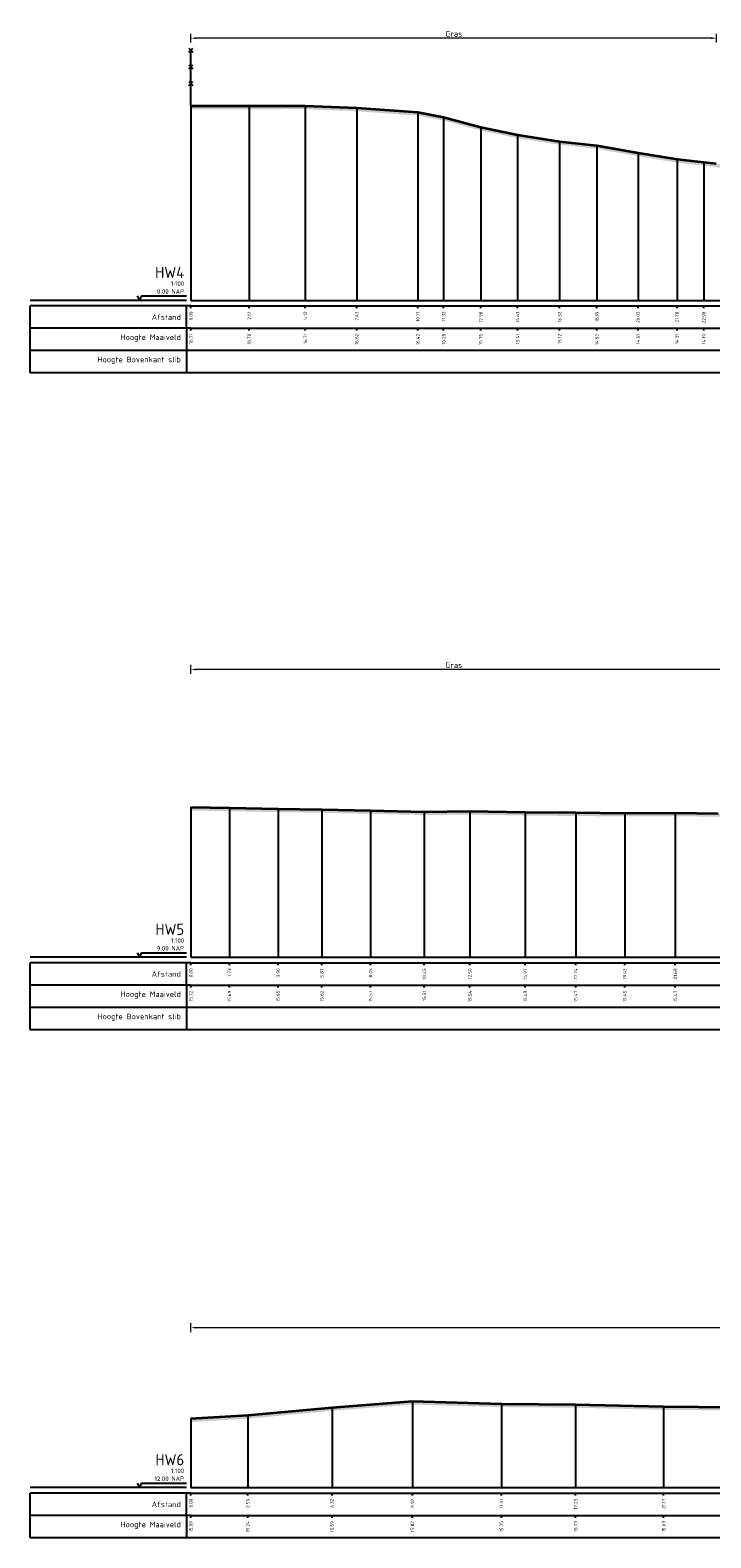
# Model space of a CAD drawing. Header units: metres. Extents: x 197883 to 206898, y 361907 to 364395.
# Tile 123 of 256: x 205777 to 205807, y 363286 to 363353. Entities that reach past the tile are written whole.
import ezdxf
from ezdxf.enums import TextEntityAlignment as Align

# ---------------------------------------------------------------- set-up
doc = ezdxf.new("R2010")
doc.units = ezdxf.units.M
doc.header["$PDMODE"] = 35
doc.header["$PDSIZE"] = 0.075
for name, color, linetype, lineweight in [('B-ME-IE-TERREINAFSCHEIDING_KUNSTMATIG_RASTERHEKWERK-SD', 20, 'Continuous', 25), ('X-ME-AL-PROFIEL_HUIDIG MAAIVELD-GD', 252, 'Continuous', 0), ('X-XX-AL-DETAIL1-M', 7, 'Continuous', 18), ('X-XX-AL-DWARSPROFIEL_PROFIELLIJN MAAIVELD-GD', 8, 'Continuous', 35)]:
    doc.layers.add(name, color=color, linetype=linetype, lineweight=lineweight)
doc.layers.add('X-ME-AL-PROFIELRASTER-S', color=7, linetype='Continuous')
doc.styles.add('NLCS-ISO-ANNOTATIVE-T18', font='NLCS-ISO.ttf', dxfattribs={"height": 1.8})
doc.styles.add('NLCS-ISO-M100-T25', font='NLCS-ISO.ttf', dxfattribs={"height": 0.25})
doc.dimstyles.new('NLCS-M100-T25-PIJL_L2_H1', dxfattribs={"dimscale": 0.1, "dimtxt": 2.5, "dimasz": 2.5, "dimexe": 2, "dimexo": 2, "dimgap": 0.7, "dimtad": 1, "dimzin": 0, "dimdsep": 46, "dimtxsty": 'NLCS-ISO-M100-T25', "dimcen": 0, "dimdle": 2, "dimclrd": 256, "dimclre": 256, "dimclrt": 256, "dimadec": 1, "dimazin": 0, "dimtfac": 1, "dimtdec": 3, "dimtofl": 0, "dimtmove": 0, "dimatfit": 3, "dimfxl": 2, "dimfxlon": 1, "dimtfillclr": 256, "dimtolj": 1, "dimtzin": 0, "dimlwd": -1, "dimlwe": -1, "dimarcsym": 0})

# ---------------------------------------------------------------- blocks, each defined once
blk = doc.blocks.new('SAL-PROFIELRASTER-D')
at = {"color": 0, "linetype": 'ByBlock', "lineweight": -2, "flags": 128}
for points in [[(-2, 0), (-72, 0)], [(-24, 2), (-23, 0), (-22, 2), (-2, 2)], [(-72, -12.5), (-72, -2.5)], [(0, -2.5), (-72, -2.5)], [(-2, -12.5), (-2, -2.5)], [(0, -12.5), (-72, -12.5)]]:
    blk.add_lwpolyline(points, dxfattribs=at)
at = {"color": 0, "linetype": 'ByBlock', "lineweight": -2, "style": 'NLCS-ISO-ANNOTATIVE-T18'}
blk.add_text('NAP', height=2, dxfattribs=at).set_placement((-3, 3), align=Align.RIGHT)
blk.add_text('Afstand', height=2.5, dxfattribs=at).set_placement((-4.5, -7.5), align=Align.MIDDLE_RIGHT)
for tag, height, p in [('PROFIELNR', 5, (-3, 10)), ('SCHAAL', 2, (-3, 6.5)), ('NAP', 2, (-9.94, 3))]:
    blk.add_attdef(tag, text='', height=height, dxfattribs=at).set_placement(p, align=Align.RIGHT)
blk = doc.blocks.new('SAL-PROFIELRASTER_BALK_EIND1-D')
at = {"color": 0, "linetype": 'ByBlock', "lineweight": -2, "flags": 128}
for points in [[(0, 0), (1, 0)], [(0, -2.5), (1, -2.5)], [(0, -12.5), (1, -12.5)]]:
    blk.add_lwpolyline(points, dxfattribs=at)
blk = doc.blocks.new('SAL-PROFIELRASTER_BALK-D')
at = {"color": 0, "linetype": 'ByBlock', "lineweight": -2}
for p, q in [((-72, -12.5), (-72, -2.5)), ((-2, -2.5), (-2, -12.5)), ((0, -12.5), (-72, -12.5))]:
    blk.add_line(p, q, dxfattribs=at)
at = {"color": 0, "linetype": 'ByBlock', "lineweight": -2, "style": 'NLCS-ISO-ANNOTATIVE-T18'}
for tag, height, p in [('TITEL1', 2.5, (-4.5, -6.5)), ('TITEL2', 1.5, (-4.5, -9.5))]:
    blk.add_attdef(tag, text='', height=height, dxfattribs=at).set_placement(p, align=Align.MIDDLE_RIGHT)
blk = doc.blocks.new('SAL-PROFIELRASTER_BALK_EIND2-D')
at = {"color": 0, "linetype": 'ByBlock', "lineweight": -2}
blk.add_line((1, -12.5), (0, -12.5), dxfattribs=at)
blk = doc.blocks.new('SAL-PROFIELRASTER_BALK_DATA-D')
at = {"color": 0, "linetype": 'ByBlock', "lineweight": -2}
blk.add_lwpolyline([(0, -3.5), (0, -2.5)], dxfattribs=at)
at = {"color": 0, "linetype": 'ByBlock', "lineweight": -2, "style": 'NLCS-ISO-ANNOTATIVE-T18'}
blk.add_attdef('GETAL', text='', height=1.5, rotation=90, dxfattribs=at).set_placement((0.75, -5), align=Align.RIGHT)
blk = doc.blocks.new('SAL-PROFIELRASTER_AANHAAL-D')
at = {"color": 9, "linetype": 'ByBlock', "lineweight": -2, "flags": 128}
blk.add_lwpolyline([(0, 1), (0, 0)], dxfattribs=at)
blk = doc.blocks.new('*D16')
at = {"layer": 'Defpoints', "color": 0, "transparency": 16777216}
for p in [(205783.859, 363295.171), (205783.859, 363288.012), (206058.694, 363288.012)]:
    blk.add_point(p, dxfattribs=at)
at = {"layer": 'X-XX-AL-DETAIL1-M', "color": 253, "transparency": 16777216}
for p, q in [((205783.859, 363294.971), (205783.859, 363295.371)), ((206058.444, 363295.171), (205784.109, 363295.171)), ((206058.694, 363294.971), (206058.694, 363295.371))]:
    blk.add_line(p, q, dxfattribs=at)
for points in [[(205784.109, 363295.213), (205784.109, 363295.129), (205783.859, 363295.171)], [(206058.444, 363295.213), (206058.444, 363295.129), (206058.694, 363295.171)]]:
    blk.add_solid(points, dxfattribs=at)
at = {"layer": 'X-XX-AL-DETAIL1-M', "color": 253, "transparency": 16777216, "insert": (205861.611, 363295.366), "char_height": 0.25, "attachment_point": 5, "style": 'NLCS-ISO-M100-T25'}
blk.add_mtext('\\A1;Gras', dxfattribs=at)
blk = doc.blocks.new('SIE-RASTERHEKWERK-SOD')
at = {"flags": 128}
for points in [[(-0.035, 1.035), (0.035, 0.965)], [(-0.035, 0.965), (0, 1), (0.035, 1.035)], [(0, 0), (0, 1)], [(-0.035, 0.735), (0.035, 0.665)], [(-0.035, 0.665), (0, 0.7), (0.035, 0.735)], [(-0.035, 0.435), (0.035, 0.365)], [(-0.035, 0.365), (0, 0.4), (0.035, 0.435)]]:
    blk.add_lwpolyline(points, dxfattribs=at)
blk = doc.blocks.new('*D66')
at = {"layer": 'Defpoints', "color": 0, "transparency": 16777216}
for p in [(205783.859, 363352.901), (205807.406, 363346.125), (205783.859, 363340.017)]:
    blk.add_point(p, dxfattribs=at)
at = {"layer": 'X-XX-AL-DETAIL1-M', "color": 253, "transparency": 16777216}
for p, q in [((205783.859, 363352.701), (205783.859, 363353.101)), ((205807.406, 363352.701), (205807.406, 363353.101)), ((205807.156, 363352.901), (205784.109, 363352.901))]:
    blk.add_line(p, q, dxfattribs=at)
for points in [[(205784.109, 363352.943), (205784.109, 363352.859), (205783.859, 363352.901)], [(205807.156, 363352.943), (205807.156, 363352.859), (205807.406, 363352.901)]]:
    blk.add_solid(points, dxfattribs=at)
at = {"layer": 'X-XX-AL-DETAIL1-M', "color": 253, "transparency": 16777216, "insert": (205795.633, 363353.096), "char_height": 0.25, "attachment_point": 5, "style": 'NLCS-ISO-M100-T25'}
blk.add_mtext('\\A1;Gras', dxfattribs=at)
blk = doc.blocks.new('*D69')
at = {"layer": 'Defpoints', "color": 0, "transparency": 16777216}
for p in [(205783.859, 363324.639), (205811.547, 363316.842), (205783.859, 363311.755)]:
    blk.add_point(p, dxfattribs=at)
at = {"layer": 'X-XX-AL-DETAIL1-M', "color": 253, "transparency": 16777216}
for p, q in [((205783.859, 363324.439), (205783.859, 363324.839)), ((205811.547, 363324.439), (205811.547, 363324.839)), ((205811.297, 363324.639), (205784.109, 363324.639))]:
    blk.add_line(p, q, dxfattribs=at)
for points in [[(205784.109, 363324.68), (205784.109, 363324.597), (205783.859, 363324.639)], [(205811.297, 363324.68), (205811.297, 363324.597), (205811.547, 363324.639)]]:
    blk.add_solid(points, dxfattribs=at)
at = {"layer": 'X-XX-AL-DETAIL1-M', "color": 253, "transparency": 16777216, "insert": (205795.633, 363324.834), "char_height": 0.25, "attachment_point": 5, "style": 'NLCS-ISO-M100-T25'}
blk.add_mtext('\\A1;Gras', dxfattribs=at)

msp = doc.modelspace()

# ---------------------------------------------------------------- hatches: boundary and pattern name
at = {"layer": 'X-ME-AL-PROFIEL_HUIDIG MAAIVELD-GD'}
h = msp.add_hatch(dxfattribs=at)
h.set_pattern_fill('AGR-MAAIVELD', color=256, scale=0.05, pattern_type=2)
h.set_pattern_definition([(45, (2.30706, -917.14647), (-0.25000007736, 0.25000007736), []), (45, (2.27135, -917.11076), (0, 0.50000015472), [0.3535535, -0.3535535]), (45, (2.23564, -917.07504), (0, 0.50000015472), [0.3535535, -0.3535535]), (45, (2.19942, -917.03883), (0, 0.50000015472), [0.3535535, -0.3535535]), (45, (2.1642, -917.0036), (0, 0.50000015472), [0.3535535, -0.3535535]), (45, (2.1285, -916.9679), (0, 0.50000015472), [0.3535535, -0.3535535]), (45, (2.09278, -916.9322), (0, 0.50000015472), [0.3535535, -0.3535535]), (315, (2.30706, -917.14647), (0.25000007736, 0.25000007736), []), (315, (2.34278, -917.11076), (0.50000015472, -1e-16), [0.3535535, -0.3535535]), (315, (2.3785, -917.07504), (0.50000015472, -1e-16), [0.3535535, -0.3535535]), (315, (2.4147, -917.03883), (0.50000015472, -1e-16), [0.3535535, -0.3535535]), (315, (2.44992, -917.0036), (0.50000015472, -1e-16), [0.3535535, -0.3535535]), (315, (2.48564, -916.9679), (0.50000015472, -1e-16), [0.3535535, -0.3535535]), (315, (2.52135, -916.9322), (0.50000015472, -1e-16), [0.3535535, -0.3535535])])
h.paths.add_polyline_path([(205955.777, 363348.438), (205955.777, 363348.288), (205955.131, 363348.225), (205953.568, 363348.191), (205951.444, 363348.12), (205949.405, 363348.203), (205947.14, 363348.225), (205944.734, 363348.383), (205941.739, 363348.217), (205940.524, 363348.002), (205939.05, 363347.835), (205937.911, 363347.375), (205936.724, 363347.089), (205935.893, 363346.996), (205934.784, 363346.888), (205933.992, 363346.959), (205932.797, 363346.849), (205930.308, 363346.783), (205927.586, 363346.573), (205923.696, 363346.261), (205918.682, 363345.98), (205913.108, 363345.723), (205908.226, 363345.167), (205901.352, 363344.704), (205895.678, 363345.017), (205892.494, 363345.396), (205888.26, 363345.422), (205883.877, 363345.366), (205878.403, 363344.993), (205871.748, 363344.673), (205866.136, 363343.684), (205862.225, 363343.66), (205857.945, 363343.603), (205850.934, 363343.696), (205848.351, 363343.62), (205843.127, 363343.72), (205837.674, 363343.793), (205831.655, 363343.852), (205826.807, 363344.083), (205821.389, 363344.603), (205815.85, 363346.168), (205813.451, 363346.528), (205810.062, 363346.913), (205809.001, 363347.023), (205807.983, 363347.053), (205807.406, 363347.122), (205807.388, 363347.133), (205806.836, 363347.199), (205805.635, 363347.327), (205803.887, 363347.619), (205802.047, 363347.945), (205800.375, 363348.13), (205798.489, 363348.423), (205796.843, 363348.767), (205795.178, 363349.214), (205794.027, 363349.433), (205791.286, 363349.63), (205788.978, 363349.726), (205786.466, 363349.718), (205783.859, 363349.719), (205783.859, 363349.869), (205786.466, 363349.868), (205788.978, 363349.876), (205791.286, 363349.78), (205794.027, 363349.583), (205795.178, 363349.364), (205796.843, 363348.917), (205798.489, 363348.573), (205800.375, 363348.28), (205802.047, 363348.095), (205803.887, 363347.769), (205805.635, 363347.477), (205806.836, 363347.349), (205807.388, 363347.283), (205807.406, 363347.272), (205807.983, 363347.203), (205809.001, 363347.173), (205810.062, 363347.063), (205813.451, 363346.678), (205815.85, 363346.318), (205821.389, 363344.753), (205826.807, 363344.233), (205831.655, 363344.002), (205837.674, 363343.943), (205843.127, 363343.87), (205848.351, 363343.77), (205850.934, 363343.846), (205857.945, 363343.753), (205862.225, 363343.81), (205866.136, 363343.834), (205871.748, 363344.823), (205878.403, 363345.143), (205883.877, 363345.516), (205888.26, 363345.572), (205892.494, 363345.546), (205895.678, 363345.167), (205901.352, 363344.854), (205908.226, 363345.317), (205913.108, 363345.873), (205918.682, 363346.13), (205923.696, 363346.411), (205927.586, 363346.723), (205930.308, 363346.933), (205932.797, 363346.999), (205933.992, 363347.109), (205934.784, 363347.038), (205935.893, 363347.146), (205936.724, 363347.239), (205937.911, 363347.525), (205939.05, 363347.985), (205940.524, 363348.152), (205941.739, 363348.367), (205944.734, 363348.533), (205947.14, 363348.375), (205949.405, 363348.353), (205951.444, 363348.27), (205953.568, 363348.341), (205955.131, 363348.375)])
h = msp.add_hatch(dxfattribs=at)
h.set_pattern_fill('AGR-MAAIVELD', color=256, scale=0.05, pattern_type=2)
h.set_pattern_definition([(45, (0.7585, -907.43716), (-0.25000007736, 0.25000007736), []), (45, (0.72278, -907.40145), (0, 0.50000015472), [0.3535535, -0.3535535]), (45, (0.68707, -907.36573), (0, 0.50000015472), [0.3535535, -0.3535535]), (45, (0.65085, -907.32952), (0, 0.50000015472), [0.3535535, -0.3535535]), (45, (0.61564, -907.2943), (0, 0.50000015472), [0.3535535, -0.3535535]), (45, (0.57992, -907.2586), (0, 0.50000015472), [0.3535535, -0.3535535]), (45, (0.5442, -907.22288), (0, 0.50000015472), [0.3535535, -0.3535535]), (315, (0.7585, -907.43716), (0.25000007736, 0.25000007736), []), (315, (0.7942, -907.40145), (0.50000015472, -1e-16), [0.3535535, -0.3535535]), (315, (0.82992, -907.36573), (0.50000015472, -1e-16), [0.3535535, -0.3535535]), (315, (0.86614, -907.32952), (0.50000015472, -1e-16), [0.3535535, -0.3535535]), (315, (0.90135, -907.2943), (0.50000015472, -1e-16), [0.3535535, -0.3535535]), (315, (0.93707, -907.2586), (0.50000015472, -1e-16), [0.3535535, -0.3535535]), (315, (0.97278, -907.22288), (0.50000015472, -1e-16), [0.3535535, -0.3535535])])
h.paths.add_polyline_path([(205989.776, 363320.06), (205988.056, 363319.704), (205986.32, 363319.242), (205984.461, 363318.84), (205982.677, 363318.67), (205980.743, 363318.678), (205978.392, 363318.522), (205976.431, 363318.126), (205974.215, 363318.065), (205972.028, 363317.957), (205970.071, 363317.621), (205967.749, 363317.605), (205966.781, 363317.305), (205965.201, 363317.027), (205964.384, 363316.937), (205964.272, 363316.848), (205964.266, 363316.729), (205963.896, 363316.709), (205962.933, 363316.656), (205959.28, 363316.517), (205956.396, 363316.393), (205954.075, 363316.386), (205950.812, 363316.339), (205945.465, 363316.112), (205940.37, 363315.943), (205938.909, 363315.814), (205937.272, 363315.852), (205933.473, 363314.723), (205928.859, 363314.56), (205925.803, 363314.728), (205919.735, 363314.828), (205917.211, 363314.802), (205914.452, 363314.71), (205908.902, 363314.875), (205902.81, 363315.303), (205898.796, 363315.107), (205891.161, 363314.426), (205884.458, 363314.205), (205879.794, 363314.186), (205876.071, 363314.298), (205870.865, 363314.286), (205866.311, 363314.184), (205861.701, 363314.175), (205854.332, 363314.208), (205848.692, 363314.356), (205844.852, 363314.462), (205840.029, 363314.576), (205833.959, 363314.865), (205828.768, 363315.259), (205823.124, 363315.337), (205819.815, 363315.622), (205816.992, 363315.806), (205814.29, 363316.196), (205812.525, 363316.469), (205811.894, 363316.648), (205811.547, 363316.842), (205811.194, 363316.965), (205810.2, 363317.138), (205809.004, 363317.591), (205808.226, 363318.084), (205807.479, 363318.193), (205805.553, 363318.222), (205803.289, 363318.208), (205801.099, 363318.229), (205798.832, 363318.249), (205796.356, 363318.291), (205794.312, 363318.269), (205791.904, 363318.329), (205789.726, 363318.373), (205787.762, 363318.402), (205785.587, 363318.444), (205783.859, 363318.471), (205783.859, 363318.321), (205785.587, 363318.294), (205787.762, 363318.252), (205789.726, 363318.223), (205791.904, 363318.179), (205794.312, 363318.119), (205796.356, 363318.141), (205798.832, 363318.099), (205801.099, 363318.079), (205803.289, 363318.058), (205805.553, 363318.072), (205807.479, 363318.043), (205808.226, 363317.934), (205809.004, 363317.441), (205810.2, 363316.988), (205811.194, 363316.815), (205811.547, 363316.692), (205811.894, 363316.498), (205812.525, 363316.319), (205814.29, 363316.046), (205816.992, 363315.656), (205819.815, 363315.472), (205823.124, 363315.187), (205828.768, 363315.109), (205833.959, 363314.715), (205840.029, 363314.426), (205844.852, 363314.312), (205848.692, 363314.206), (205854.332, 363314.058), (205861.701, 363314.025), (205866.311, 363314.034), (205870.865, 363314.136), (205876.071, 363314.148), (205879.794, 363314.036), (205884.458, 363314.055), (205891.161, 363314.276), (205898.796, 363314.957), (205902.81, 363315.153), (205908.902, 363314.725), (205914.452, 363314.56), (205917.211, 363314.652), (205919.735, 363314.678), (205925.803, 363314.578), (205928.859, 363314.41), (205933.473, 363314.573), (205937.272, 363315.702), (205938.909, 363315.664), (205940.37, 363315.793), (205945.465, 363315.962), (205950.812, 363316.189), (205954.075, 363316.236), (205956.396, 363316.243), (205959.28, 363316.367), (205962.933, 363316.506), (205963.896, 363316.559), (205964.266, 363316.579), (205964.272, 363316.698), (205964.384, 363316.787), (205965.201, 363316.877), (205966.781, 363317.155), (205967.749, 363317.455), (205970.071, 363317.471), (205972.028, 363317.807), (205974.215, 363317.915), (205976.431, 363317.976), (205978.392, 363318.372), (205980.743, 363318.528), (205982.677, 363318.52), (205984.461, 363318.69), (205986.32, 363319.092), (205988.056, 363319.554), (205989.776, 363319.91)])
h = msp.add_hatch(dxfattribs=at)
h.set_pattern_fill('AGR-MAAIVELD', color=256, scale=0.05, pattern_type=2)
h.set_pattern_definition([(45, (-3.94736, -889.02297), (-0.25000007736, 0.25000007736), []), (45, (-3.98308, -888.98725), (0, 0.50000015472), [0.3535535, -0.3535535]), (45, (-4.0188, -888.95154), (0, 0.50000015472), [0.3535535, -0.3535535]), (45, (-4.055, -888.91533), (0, 0.50000015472), [0.3535535, -0.3535535]), (45, (-4.09022, -888.8801), (0, 0.50000015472), [0.3535535, -0.3535535]), (45, (-4.12593, -888.8444), (0, 0.50000015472), [0.3535535, -0.3535535]), (45, (-4.16165, -888.8087), (0, 0.50000015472), [0.3535535, -0.3535535]), (315, (-3.94736, -889.02297), (0.25000007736, 0.25000007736), []), (315, (-3.91165, -888.98725), (0.50000015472, -1e-16), [0.3535535, -0.3535535]), (315, (-3.87593, -888.95154), (0.50000015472, -1e-16), [0.3535535, -0.3535535]), (315, (-3.83972, -888.91533), (0.50000015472, -1e-16), [0.3535535, -0.3535535]), (315, (-3.8045, -888.8801), (0.50000015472, -1e-16), [0.3535535, -0.3535535]), (315, (-3.7688, -888.8444), (0.50000015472, -1e-16), [0.3535535, -0.3535535]), (315, (-3.73308, -888.8087), (0.50000015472, -1e-16), [0.3535535, -0.3535535])])
h.paths.add_polyline_path([(206058.694, 363290.517), (206058.694, 363290.367), (206056.755, 363290.344), (206054.901, 363290.559), (206053.026, 363290.897), (206050.638, 363291.015), (206047.564, 363291.197), (206044.231, 363291.35), (206041.149, 363291.375), (206037.967, 363291.355), (206034.783, 363291.329), (206031.68, 363291.34), (206028.204, 363291.334), (206024.446, 363291.309), (206020.86, 363291.314), (206017.365, 363291.274), (206014.154, 363291.277), (206010.9, 363291.213), (206007.775, 363291.247), (206004.054, 363291.235), (206000.955, 363291.229), (205997.534, 363291.265), (205993.818, 363291.268), (205990.491, 363291.283), (205987.308, 363291.275), (205983.739, 363291.301), (205980.111, 363291.323), (205976.164, 363291.341), (205972.273, 363291.39), (205968.629, 363291.414), (205964.898, 363291.393), (205961.325, 363291.435), (205957.4, 363291.411), (205953.448, 363291.458), (205950.008, 363291.464), (205946.852, 363291.438), (205942.859, 363291.48), (205938.899, 363291.457), (205935.142, 363291.462), (205932.026, 363291.499), (205928.492, 363291.48), (205925.201, 363291.498), (205921.953, 363291.487), (205918.218, 363291.503), (205913.983, 363291.49), (205910.799, 363291.503), (205907.127, 363291.488), (205903.465, 363291.472), (205899.561, 363291.511), (205895.673, 363291.485), (205891.741, 363291.497), (205888.026, 363291.502), (205884.191, 363291.511), (205880.676, 363291.492), (205877.137, 363291.462), (205873.384, 363291.468), (205869.43, 363291.48), (205865.38, 363291.504), (205861.505, 363291.514), (205857.725, 363291.494), (205853.644, 363291.521), (205849.613, 363291.526), (205845.684, 363291.516), (205841.774, 363291.509), (205838.288, 363291.495), (205834.645, 363291.498), (205830.823, 363291.515), (205826.896, 363291.501), (205823.072, 363291.507), (205819.002, 363291.484), (205815.288, 363291.451), (205811.474, 363291.458), (205808.163, 363291.465), (205805.03, 363291.494), (205801.09, 363291.589), (205797.771, 363291.616), (205793.784, 363291.731), (205790.18, 363291.452), (205786.409, 363291.098), (205783.859, 363290.949), (205783.859, 363291.099), (205786.409, 363291.248), (205790.18, 363291.602), (205793.784, 363291.881), (205797.771, 363291.766), (205801.09, 363291.739), (205805.03, 363291.644), (205808.163, 363291.615), (205811.474, 363291.608), (205815.288, 363291.601), (205819.002, 363291.634), (205823.072, 363291.657), (205826.896, 363291.651), (205830.823, 363291.665), (205834.645, 363291.648), (205838.288, 363291.645), (205841.774, 363291.659), (205845.684, 363291.666), (205849.613, 363291.676), (205853.644, 363291.671), (205857.725, 363291.644), (205861.505, 363291.664), (205865.38, 363291.654), (205869.43, 363291.63), (205873.384, 363291.618), (205877.137, 363291.612), (205880.676, 363291.642), (205884.191, 363291.661), (205888.026, 363291.652), (205891.741, 363291.647), (205895.673, 363291.635), (205899.561, 363291.661), (205903.465, 363291.622), (205907.127, 363291.638), (205910.799, 363291.653), (205913.983, 363291.64), (205918.218, 363291.653), (205921.953, 363291.637), (205925.201, 363291.648), (205928.492, 363291.63), (205932.026, 363291.649), (205935.142, 363291.612), (205938.899, 363291.607), (205942.859, 363291.63), (205946.852, 363291.588), (205950.008, 363291.614), (205953.448, 363291.608), (205957.4, 363291.561), (205961.325, 363291.585), (205964.898, 363291.543), (205968.629, 363291.564), (205972.273, 363291.54), (205976.164, 363291.491), (205980.111, 363291.473), (205983.739, 363291.451), (205987.308, 363291.425), (205990.491, 363291.433), (205993.818, 363291.418), (205997.534, 363291.415), (206000.955, 363291.379), (206004.054, 363291.385), (206007.775, 363291.397), (206010.9, 363291.363), (206014.154, 363291.427), (206017.365, 363291.424), (206020.86, 363291.464), (206024.446, 363291.459), (206028.204, 363291.484), (206031.68, 363291.49), (206034.783, 363291.479), (206037.967, 363291.505), (206041.149, 363291.525), (206044.231, 363291.5), (206047.564, 363291.347), (206050.638, 363291.165), (206053.026, 363291.047), (206054.901, 363290.709), (206056.755, 363290.494)])

# ---------------------------------------------------------------- linework, layer by layer
at = {"layer": 'X-XX-AL-DWARSPROFIEL_PROFIELLIJN MAAIVELD-GD'}
for points in [[(205783.859, 363349.869), (205786.466, 363349.868), (205788.978, 363349.876), (205791.286, 363349.78), (205794.027, 363349.583), (205795.178, 363349.364), (205796.843, 363348.917), (205798.489, 363348.573), (205800.375, 363348.28), (205802.047, 363348.095), (205803.887, 363347.769), (205805.635, 363347.477), (205806.836, 363347.349), (205807.388, 363347.283)], [(205783.859, 363318.471), (205785.587, 363318.444), (205787.762, 363318.402), (205789.726, 363318.373), (205791.904, 363318.329), (205794.312, 363318.269), (205796.356, 363318.291), (205798.832, 363318.249), (205801.099, 363318.229), (205803.289, 363318.208), (205805.553, 363318.222), (205807.479, 363318.193)], [(205783.859, 363291.099), (205786.409, 363291.248), (205790.18, 363291.602), (205793.784, 363291.881), (205797.771, 363291.766), (205801.09, 363291.739), (205805.03, 363291.644), (205808.163, 363291.615), (205811.474, 363291.608), (205815.288, 363291.601), (205819.002, 363291.634), (205823.072, 363291.657), (205826.896, 363291.651), (205830.823, 363291.665), (205834.645, 363291.648), (205838.288, 363291.645), (205841.774, 363291.659), (205845.684, 363291.666), (205849.613, 363291.676), (205853.644, 363291.671)]]:
    msp.add_lwpolyline(points, dxfattribs=at)

# ---------------------------------------------------------------- block references
at = {"layer": 'B-ME-IE-TERREINAFSCHEIDING_KUNSTMATIG_RASTERHEKWERK-SD', "xscale": 2.5, "yscale": 2.5, "zscale": 2.5}
msp.add_blockref('SIE-RASTERHEKWERK-SOD', (205783.859, 363349.869), dxfattribs=at)
at = {"layer": 'X-ME-AL-PROFIELRASTER-S'}
for p, yscale in [((205783.859, 363341.164), 8.704999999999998), ((205786.466, 363341.164), 8.704), ((205788.978, 363341.164), 8.712), ((205791.286, 363341.164), 8.616), ((205794.027, 363341.164), 8.419), ((205795.178, 363341.164), 8.2), ((205796.843, 363341.164), 7.753), ((205798.489, 363341.164), 7.409000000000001), ((205800.375, 363341.164), 7.116), ((205802.047, 363341.164), 6.930999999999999), ((205803.887, 363341.164), 6.605), ((205805.635, 363341.164), 6.313000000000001), ((205806.836, 363341.164), 6.185), ((205783.859, 363311.755), 6.715999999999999), ((205785.587, 363311.755), 6.689), ((205787.762, 363311.755), 6.647), ((205789.726, 363311.755), 6.618), ((205791.904, 363311.755), 6.574), ((205794.312, 363311.755), 6.513999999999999), ((205796.356, 363311.755), 6.536), ((205798.832, 363311.755), 6.494), ((205801.099, 363311.755), 6.474), ((205803.289, 363311.755), 6.452999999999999), ((205805.553, 363311.755), 6.467000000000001), ((205793.784, 363288.012), 3.869), ((205797.771, 363288.012), 3.754), ((205801.09, 363288.012), 3.727), ((205783.859, 363288.012), 3.087), ((205786.409, 363288.012), 3.236000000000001), ((205790.18, 363288.012), 3.59), ((205805.03, 363288.012), 3.632)]:
    msp.add_blockref('SAL-PROFIELRASTER_AANHAAL-D', p, dxfattribs=dict(at, yscale=yscale))
at = {"layer": 'X-ME-AL-PROFIELRASTER-S', "xscale": 0.1, "yscale": 0.1, "zscale": 0.1}
for name, p, values in [('SAL-PROFIELRASTER-D', (205783.859, 363341.164), {'PROFIELNR': 'HW4', 'SCHAAL': '1:100', 'NAP': '8.00'}), ('SAL-PROFIELRASTER_BALK_DATA-D', (205783.859, 363341.164), {'GETAL': '0.00'}), ('SAL-PROFIELRASTER_BALK_DATA-D', (205786.466, 363341.164), {'GETAL': '2.61'}), ('SAL-PROFIELRASTER_BALK_DATA-D', (205788.978, 363341.164), {'GETAL': '5.12'}), ('SAL-PROFIELRASTER_BALK_DATA-D', (205791.286, 363341.164), {'GETAL': '7.43'}), ('SAL-PROFIELRASTER_BALK_DATA-D', (205794.027, 363341.164), {'GETAL': '10.17'}), ('SAL-PROFIELRASTER_BALK_DATA-D', (205795.178, 363341.164), {'GETAL': '11.32'}), ('SAL-PROFIELRASTER_BALK_DATA-D', (205796.843, 363341.164), {'GETAL': '12.98'}), ('SAL-PROFIELRASTER_BALK_DATA-D', (205798.489, 363341.164), {'GETAL': '14.63'}), ('SAL-PROFIELRASTER_BALK_DATA-D', (205800.375, 363341.164), {'GETAL': '16.52'}), ('SAL-PROFIELRASTER_BALK_DATA-D', (205802.047, 363341.164), {'GETAL': '18.19'}), ('SAL-PROFIELRASTER_BALK_DATA-D', (205803.887, 363341.164), {'GETAL': '20.03'}), ('SAL-PROFIELRASTER_BALK_DATA-D', (205805.635, 363341.164), {'GETAL': '21.78'}), ('SAL-PROFIELRASTER_BALK_DATA-D', (205806.836, 363341.164), {'GETAL': '22.98'}), ('SAL-PROFIELRASTER_BALK-D', (205783.859, 363340.164), {'TITEL1': 'Hoogte Maaiveld'}), ('SAL-PROFIELRASTER_BALK_DATA-D', (205783.859, 363340.164), {'GETAL': '16.71'}), ('SAL-PROFIELRASTER_BALK_DATA-D', (205786.466, 363340.164), {'GETAL': '16.70'}), ('SAL-PROFIELRASTER_BALK_DATA-D', (205788.978, 363340.164), {'GETAL': '16.71'}), ('SAL-PROFIELRASTER_BALK_DATA-D', (205791.286, 363340.164), {'GETAL': '16.62'}), ('SAL-PROFIELRASTER_BALK_DATA-D', (205794.027, 363340.164), {'GETAL': '16.42'}), ('SAL-PROFIELRASTER_BALK_DATA-D', (205795.178, 363340.164), {'GETAL': '16.20'}), ('SAL-PROFIELRASTER_BALK_DATA-D', (205796.843, 363340.164), {'GETAL': '15.75'}), ('SAL-PROFIELRASTER_BALK_DATA-D', (205798.489, 363340.164), {'GETAL': '15.41'}), ('SAL-PROFIELRASTER_BALK_DATA-D', (205800.375, 363340.164), {'GETAL': '15.12'}), ('SAL-PROFIELRASTER_BALK_DATA-D', (205802.047, 363340.164), {'GETAL': '14.93'}), ('SAL-PROFIELRASTER_BALK_DATA-D', (205803.887, 363340.164), {'GETAL': '14.61'}), ('SAL-PROFIELRASTER_BALK_DATA-D', (205805.635, 363340.164), {'GETAL': '14.31'}), ('SAL-PROFIELRASTER_BALK_DATA-D', (205806.836, 363340.164), {'GETAL': '14.19'}), ('SAL-PROFIELRASTER_BALK-D', (205783.859, 363339.164), {'TITEL1': 'Hoogte Bovenkant slib'}), ('SAL-PROFIELRASTER-D', (205783.859, 363311.755), {'PROFIELNR': 'HW5', 'SCHAAL': '1:100', 'NAP': '9.00'}), ('SAL-PROFIELRASTER_BALK_DATA-D', (205783.859, 363311.755), {'GETAL': '0.00'}), ('SAL-PROFIELRASTER_BALK_DATA-D', (205785.587, 363311.755), {'GETAL': '1.73'}), ('SAL-PROFIELRASTER_BALK_DATA-D', (205787.762, 363311.755), {'GETAL': '3.90'}), ('SAL-PROFIELRASTER_BALK_DATA-D', (205789.726, 363311.755), {'GETAL': '5.87'}), ('SAL-PROFIELRASTER_BALK_DATA-D', (205791.904, 363311.755), {'GETAL': '8.05'}), ('SAL-PROFIELRASTER_BALK_DATA-D', (205794.312, 363311.755), {'GETAL': '10.45'}), ('SAL-PROFIELRASTER_BALK_DATA-D', (205796.356, 363311.755), {'GETAL': '12.50'}), ('SAL-PROFIELRASTER_BALK_DATA-D', (205798.832, 363311.755), {'GETAL': '14.97'}), ('SAL-PROFIELRASTER_BALK_DATA-D', (205801.099, 363311.755), {'GETAL': '17.24'}), ('SAL-PROFIELRASTER_BALK_DATA-D', (205803.289, 363311.755), {'GETAL': '19.43'}), ('SAL-PROFIELRASTER_BALK_DATA-D', (205805.553, 363311.755), {'GETAL': '21.69'}), ('SAL-PROFIELRASTER_BALK-D', (205783.859, 363310.755), {'TITEL1': 'Hoogte Maaiveld'}), ('SAL-PROFIELRASTER_BALK_DATA-D', (205783.859, 363310.755), {'GETAL': '15.72'}), ('SAL-PROFIELRASTER_BALK_DATA-D', (205785.587, 363310.755), {'GETAL': '15.69'}), ('SAL-PROFIELRASTER_BALK_DATA-D', (205787.762, 363310.755), {'GETAL': '15.65'}), ('SAL-PROFIELRASTER_BALK_DATA-D', (205789.726, 363310.755), {'GETAL': '15.62'}), ('SAL-PROFIELRASTER_BALK_DATA-D', (205791.904, 363310.755), {'GETAL': '15.57'}), ('SAL-PROFIELRASTER_BALK_DATA-D', (205794.312, 363310.755), {'GETAL': '15.51'}), ('SAL-PROFIELRASTER_BALK_DATA-D', (205796.356, 363310.755), {'GETAL': '15.54'}), ('SAL-PROFIELRASTER_BALK_DATA-D', (205798.832, 363310.755), {'GETAL': '15.49'}), ('SAL-PROFIELRASTER_BALK_DATA-D', (205801.099, 363310.755), {'GETAL': '15.47'}), ('SAL-PROFIELRASTER_BALK_DATA-D', (205803.289, 363310.755), {'GETAL': '15.45'}), ('SAL-PROFIELRASTER_BALK_DATA-D', (205805.553, 363310.755), {'GETAL': '15.47'}), ('SAL-PROFIELRASTER_BALK-D', (205783.859, 363309.755), {'TITEL1': 'Hoogte Bovenkant slib'}), ('SAL-PROFIELRASTER-D', (205783.859, 363288.012), {'PROFIELNR': 'HW6', 'SCHAAL': '1:100', 'NAP': '12.00'}), ('SAL-PROFIELRASTER_BALK_DATA-D', (205783.859, 363288.012), {'GETAL': '0.00'}), ('SAL-PROFIELRASTER_BALK_DATA-D', (205786.409, 363288.012), {'GETAL': '2.55'}), ('SAL-PROFIELRASTER_BALK_DATA-D', (205790.18, 363288.012), {'GETAL': '6.32'}), ('SAL-PROFIELRASTER_BALK_DATA-D', (205793.784, 363288.012), {'GETAL': '9.92'}), ('SAL-PROFIELRASTER_BALK_DATA-D', (205797.771, 363288.012), {'GETAL': '13.91'}), ('SAL-PROFIELRASTER_BALK_DATA-D', (205801.09, 363288.012), {'GETAL': '17.23'}), ('SAL-PROFIELRASTER_BALK_DATA-D', (205805.03, 363288.012), {'GETAL': '21.17'}), ('SAL-PROFIELRASTER_BALK-D', (205783.859, 363287.012), {'TITEL1': 'Hoogte Maaiveld'}), ('SAL-PROFIELRASTER_BALK_DATA-D', (205783.859, 363287.012), {'GETAL': '15.09'}), ('SAL-PROFIELRASTER_BALK_DATA-D', (205786.409, 363287.012), {'GETAL': '15.24'}), ('SAL-PROFIELRASTER_BALK_DATA-D', (205790.18, 363287.012), {'GETAL': '15.59'}), ('SAL-PROFIELRASTER_BALK_DATA-D', (205793.784, 363287.012), {'GETAL': '15.87'}), ('SAL-PROFIELRASTER_BALK_DATA-D', (205797.771, 363287.012), {'GETAL': '15.75'}), ('SAL-PROFIELRASTER_BALK_DATA-D', (205801.09, 363287.012), {'GETAL': '15.73'}), ('SAL-PROFIELRASTER_BALK_DATA-D', (205805.03, 363287.012), {'GETAL': '15.63'})]:
    msp.add_blockref(name, p, dxfattribs=at).add_auto_attribs(values)
at = {"layer": 'X-ME-AL-PROFIELRASTER-S', "yscale": 0.1}
for name, p, xscale, zscale in [('SAL-PROFIELRASTER_BALK_EIND1-D', (205783.859, 363341.164), 172.5433699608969, 172.5433699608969), ('SAL-PROFIELRASTER_BALK_EIND2-D', (205783.859, 363340.164), 172.5433699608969, 172.5433699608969), ('SAL-PROFIELRASTER_BALK_EIND2-D', (205783.859, 363339.164), 172.5433699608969, 172.5433699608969), ('SAL-PROFIELRASTER_BALK_EIND1-D', (205783.859, 363311.755), 206.5425505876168, 206.5425505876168), ('SAL-PROFIELRASTER_BALK_EIND2-D', (205783.859, 363310.755), 206.5425505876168, 206.5425505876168), ('SAL-PROFIELRASTER_BALK_EIND2-D', (205783.859, 363309.755), 206.5425505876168, 206.5425505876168), ('SAL-PROFIELRASTER_BALK_EIND1-D', (205783.859, 363288.012), 275.4599491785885, 275.4599491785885), ('SAL-PROFIELRASTER_BALK_EIND2-D', (205783.859, 363287.012), 275.4599491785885, 275.4599491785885)]:
    msp.add_blockref(name, p, dxfattribs=dict(at, xscale=xscale, zscale=zscale))

# ---------------------------------------------------------------- dimensions: what is measured, and where the dimension line sits
at = {"layer": 'X-XX-AL-DETAIL1-M', "color": 253}
for base, p1, p2, picture, middle in [((205783.859, 363352.901), (205807.406, 363346.125), (205783.859, 363340.017), '*D66', (205795.633, 363352.901)), ((205783.859, 363324.639), (205811.547, 363316.842), (205783.859, 363311.755), '*D69', (205795.633, 363324.639)), ((205783.859, 363295.171), (206058.694, 363288.012), (205783.859, 363288.012), '*D16', (205861.611, 363295.171))]:
    dim = msp.add_linear_dim(base=base, p1=p1, p2=p2, text='Gras', dimstyle='NLCS-M100-T25-PIJL_L2_H1', override={"dimclrd": 253, "dimclre": 253, "dimclrt": 253}, dxfattribs=at)
    dim.commit()
    dim.dimension.update_dxf_attribs({"geometry": picture, "text_midpoint": middle, "dimtype": 160})

doc.saveas('drawing.dxf')
